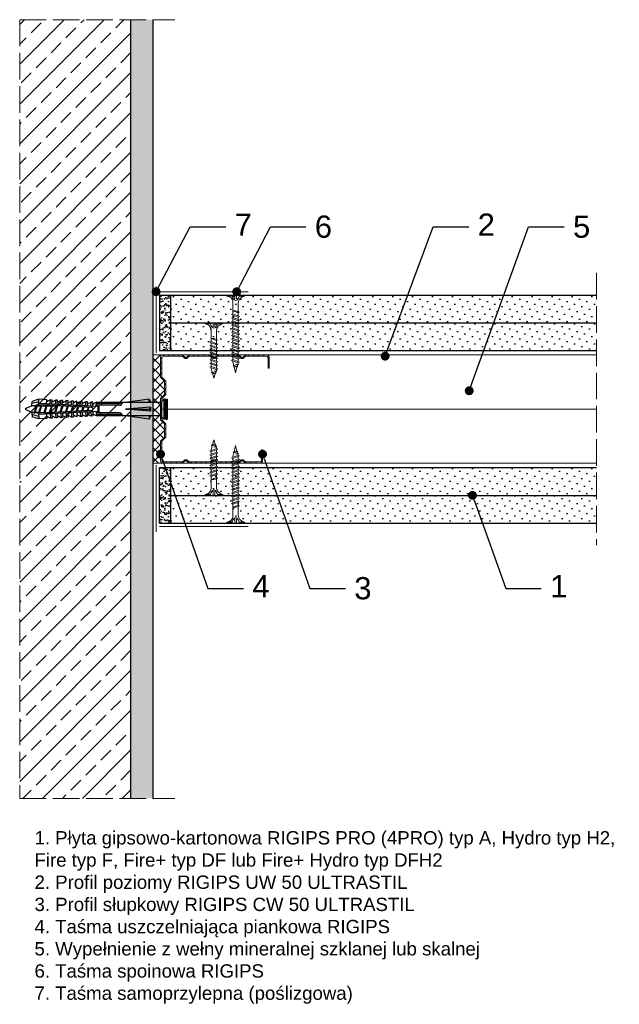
# Model space of a CAD drawing. Header units: millimetres. Extents: x 1535 to 2839, y 580 to 1600.
# Tile 1 of 6: x 1535 to 1805, y 583 to 1026. Entities that reach past the tile are written whole.
import ezdxf
from ezdxf import colors
from ezdxf.entities.mleader import LeaderData, LeaderLine
from ezdxf.math import Vec2, Vec3

# ---------------------------------------------------------------- set-up
doc = ezdxf.new("R2010")
doc.units = ezdxf.units.MM
doc.linetypes.add('ACAD_ISO02W100', pattern=[15, 12, -3])
for name, color, linetype, lineweight in [('_ISOVER WELNA', 7, 'BATTING', 9), ('_RIGIPS AKCESORIA', 7, 'Continuous', 18), ('_RIGIPS G-K', 7, 'Continuous', 25), ('_RIGIPS PROFIL', 7, 'Continuous', 18), ('KRESKOWANIE', 7, 'Continuous', 9), ('OPISY', 7, 'Continuous', 9), ('PRZERYWANA', 7, 'ACAD_ISO02W100', 9)]:
    doc.layers.add(name, color=color, linetype=linetype, lineweight=lineweight)
doc.styles.get("Standard").update_dxf_attribs({"font": 'arial.ttf'})
doc.linetypes.add('BATTING', pattern='A,0.00254,-2.54,[134,ltypeshp.shx,S=2.54,R=0,X=-2.54,Y=0],-5.08,[134,ltypeshp.shx,S=2.54,R=180,X=2.54,Y=0],-2.54', length=10.16254)
pattern_1 = [(225, (-700, -164.8917), (1.122532, -3.367596), [0, -3.175])]
pattern_2 = [(225, (-700, -213.0917), (1.122532, -3.367596), [0, -3.175])]

# ---------------------------------------------------------------- blocks, each defined once
blk = doc.blocks.new('TN 25')
at = {"layer": '_RIGIPS AKCESORIA'}
for p, q in [((0, -0.84), (0, 7.16)), ((0, 7.16), (0.46, 7.16)), ((0.46, 4.78), (0, 4.78)), ((0.46, 7.16), (0.46, 4.78)), ((3.02, 4.46), (8.47, 4.46)), ((7.12, 4.46), (7.12, 3.18)), ((8.03, 2.01), (7.12, 4.46)), ((8.47, 4.46), (8.79, 5)), ((9.61, 1.51), (8.47, 4.46)), ((8.79, 5), (9.93, 2.01)), ((9, 4.46), (10.1, 4.46)), ((10.1, 4.46), (10.41, 5)), ((11.23, 1.51), (10.1, 4.46)), ((10.41, 5), (11.56, 2.01)), ((10.62, 4.46), (11.67, 4.46)), ((11.67, 4.46), (11.99, 5)), ((12.81, 1.51), (11.67, 4.46)), ((11.99, 5), (13.14, 2.01)), ((12.2, 4.46), (13.21, 4.46)), ((13.21, 4.46), (13.52, 5)), ((14.34, 1.51), (13.21, 4.46)), ((13.52, 5), (14.67, 2.01)), ((13.73, 4.46), (14.8, 4.46)), ((14.8, 4.46), (15.12, 5)), ((15.94, 1.51), (14.8, 4.46)), ((15.12, 5), (16.26, 2.01)), ((15.33, 4.46), (16.42, 4.46)), ((16.42, 4.46), (16.73, 5)), ((17.55, 1.51), (16.42, 4.46)), ((16.73, 5), (17.88, 2.01)), ((16.94, 4.46), (17.99, 4.46)), ((17.99, 4.46), (18.31, 5)), ((19.13, 1.51), (17.99, 4.46)), ((18.31, 5), (19.45, 2.01)), ((18.52, 4.46), (19.68, 4.46)), ((19.68, 4.46), (20, 5)), ((20.82, 1.51), (19.68, 4.46)), ((20, 5), (21.14, 2.01)), ((20.21, 4.46), (20.7, 4.46)), ((20.7, 4.46), (22.28, 3.98)), ((0, 3.5), (1.77, 3.5)), ((0, 2.83), (1.77, 2.83)), ((0.46, 1.64), (0, 1.64)), ((0.46, -0.84), (0.46, 1.64)), ((1.77, 3.5), (1.77, 4.2)), ((1.77, 2.83), (1.77, 2.18)), ((7.49, 2.01), (3.55, 2.01)), ((7.12, 3.18), (7.65, 1.53)), ((7.65, 1.53), (8.03, 2.01)), ((9.41, 2.01), (8.03, 2.01)), ((9.93, 2.01), (9.61, 1.51)), ((11.04, 2.01), (9.93, 2.01)), ((11.56, 2.01), (11.23, 1.51)), ((12.61, 2.01), (11.56, 2.01)), ((13.14, 2.01), (12.81, 1.51)), ((14.15, 2.01), (13.14, 2.01)), ((14.67, 2.01), (14.34, 1.51)), ((15.74, 2.01), (14.67, 2.01)), ((16.26, 2.01), (15.94, 1.51)), ((17.36, 2.01), (16.26, 2.01)), ((17.88, 2.01), (17.55, 1.51)), ((18.93, 2.01), (17.88, 2.01)), ((19.45, 2.01), (19.13, 1.51)), ((19.45, 2.01), (20.62, 2.01)), ((21.14, 2.01), (20.82, 1.51)), ((21.14, 2.01), (21.81, 2.12)), ((21.85, 1.83), (21.67, 3.28)), ((21.67, 3.28), (22.14, 2.4)), ((22.14, 2.4), (21.85, 1.83)), ((22.7, 2.36), (22.14, 2.4)), ((22.28, 3.98), (22.56, 4.37)), ((22.7, 2.36), (22.28, 3.98)), ((22.56, 4.37), (23.03, 2.71)), ((23.03, 2.71), (22.7, 2.36)), ((22.71, 3.85), (25, 3.24)), ((25, 3.24), (23.03, 2.71)), ((0, -0.84), (0.46, -0.84))]:
    blk.add_line(p, q, dxfattribs=at)
for centre, major_axis, ratio, start_param, end_param in [((3.09, 7.67), (0.17, 3.2), 0.826134, 1.773653, 3.180586), ((-0.04, 0.9), (0, 3.93), 0.848176, -0.720942, -0.151112), ((3.37, -1.57), (0.28, 3.57), 0.832181, 0.035984, 1.430787), ((-2.73, 15.91), (0, 14.76), 0.848176, 3.399396, 3.475072), ((0.59, 4.62), (0, 2.81), 0.848176, 3.475072, 3.862535), ((1.66, 3.18), (0, 0.895), 0.848176, -1.552777, -0.720942), ((1.66, 3.18), (0, 0.895), 0.848176, 3.862535, 4.730408)]:
    blk.add_ellipse(centre, major_axis=major_axis, ratio=ratio, start_param=start_param, end_param=end_param, dxfattribs=at)
blk = doc.blocks.new('TN 35')
at = {"layer": '_RIGIPS AKCESORIA'}
for p, q in [((0, -0.84), (0, 7.16)), ((0, 7.16), (0.46, 7.16)), ((0.46, 4.78), (0, 4.78)), ((0.46, 7.16), (0.46, 4.78)), ((3.02, 4.46), (8.47, 4.46)), ((7.12, 4.46), (7.12, 3.18)), ((8.03, 2.01), (7.12, 4.46)), ((8.47, 4.46), (8.79, 5)), ((9.61, 1.51), (8.47, 4.46)), ((8.79, 5), (9.93, 2.01)), ((9, 4.46), (10.1, 4.46)), ((10.1, 4.46), (10.41, 5)), ((11.23, 1.51), (10.1, 4.46)), ((10.41, 5), (11.56, 2.01)), ((10.62, 4.46), (11.67, 4.46)), ((11.67, 4.46), (11.99, 5)), ((12.81, 1.51), (11.67, 4.46)), ((11.99, 5), (13.14, 2.01)), ((12.2, 4.46), (13.21, 4.46)), ((13.21, 4.46), (13.52, 5)), ((14.34, 1.51), (13.21, 4.46)), ((13.52, 5), (14.67, 2.01)), ((13.73, 4.46), (14.8, 4.46)), ((14.8, 4.46), (15.12, 5)), ((15.94, 1.51), (14.8, 4.46)), ((15.12, 5), (16.26, 2.01)), ((15.33, 4.46), (16.42, 4.46)), ((16.42, 4.46), (16.73, 5)), ((17.55, 1.51), (16.42, 4.46)), ((16.73, 5), (17.88, 2.01)), ((16.94, 4.46), (17.99, 4.46)), ((17.99, 4.46), (18.31, 5)), ((19.13, 1.51), (17.99, 4.46)), ((18.31, 5), (19.45, 2.01)), ((18.52, 4.46), (19.57, 4.46)), ((19.57, 4.46), (19.88, 5)), ((20.7, 1.51), (19.57, 4.46)), ((19.88, 5), (21.03, 2.01)), ((20.09, 4.46), (21.14, 4.46)), ((21.14, 4.46), (21.46, 5)), ((22.28, 1.51), (21.14, 4.46)), ((21.46, 5), (22.6, 2.01)), ((21.67, 4.46), (22.72, 4.46)), ((22.72, 4.46), (23.03, 5)), ((23.85, 1.51), (22.72, 4.46)), ((23.03, 5), (24.18, 2.01)), ((23.24, 4.46), (24.29, 4.46)), ((24.29, 4.46), (24.61, 5)), ((25.43, 1.51), (24.29, 4.46)), ((24.61, 5), (25.75, 2.01)), ((24.81, 4.46), (25.87, 4.46)), ((25.87, 4.46), (26.18, 5)), ((27, 1.51), (25.87, 4.46)), ((26.18, 5), (27.33, 2.01)), ((26.39, 4.46), (27.44, 4.46)), ((27.44, 4.46), (27.76, 5)), ((28.58, 1.51), (27.44, 4.46)), ((27.76, 5), (28.9, 2.01)), ((27.96, 4.46), (29.13, 4.46)), ((29.13, 4.46), (29.45, 5)), ((30.27, 1.51), (29.13, 4.46)), ((29.45, 5), (30.59, 2.01)), ((29.65, 4.46), (30.15, 4.46)), ((30.15, 4.46), (31.73, 3.98)), ((0, 3.5), (1.77, 3.5)), ((0, 2.83), (1.77, 2.83)), ((0.46, 1.64), (0, 1.64)), ((0.46, -0.84), (0.46, 1.64)), ((1.77, 3.5), (1.77, 4.2)), ((1.77, 2.83), (1.77, 2.18)), ((7.49, 2.01), (3.55, 2.01)), ((7.12, 3.18), (7.65, 1.53)), ((7.65, 1.53), (8.03, 2.01)), ((9.41, 2.01), (8.03, 2.01)), ((9.93, 2.01), (9.61, 1.51)), ((11.04, 2.01), (9.93, 2.01)), ((11.56, 2.01), (11.23, 1.51)), ((12.61, 2.01), (11.56, 2.01)), ((13.14, 2.01), (12.81, 1.51)), ((14.15, 2.01), (13.14, 2.01)), ((14.67, 2.01), (14.34, 1.51)), ((15.74, 2.01), (14.67, 2.01)), ((16.26, 2.01), (15.94, 1.51)), ((17.36, 2.01), (16.26, 2.01)), ((17.88, 2.01), (17.55, 1.51)), ((18.93, 2.01), (17.84, 2.01)), ((19.45, 2.01), (19.13, 1.51)), ((20.51, 2.01), (19.41, 2.01)), ((21.03, 2.01), (20.7, 1.51)), ((22.08, 2.01), (20.99, 2.01)), ((22.6, 2.01), (22.28, 1.51)), ((23.66, 2.01), (22.56, 2.01)), ((24.18, 2.01), (23.85, 1.51)), ((25.23, 2.01), (24.14, 2.01)), ((25.75, 2.01), (25.43, 1.51)), ((26.81, 2.01), (25.71, 2.01)), ((27.33, 2.01), (27, 1.51)), ((28.38, 2.01), (27.33, 2.01)), ((28.9, 2.01), (28.58, 1.51)), ((28.9, 2.01), (30.07, 2.01)), ((30.59, 2.01), (30.27, 1.51)), ((30.59, 2.01), (31.26, 2.12)), ((31.3, 1.83), (31.12, 3.28)), ((31.12, 3.28), (31.59, 2.4)), ((31.59, 2.4), (31.3, 1.83)), ((32.15, 2.36), (31.59, 2.4)), ((31.73, 3.98), (32.01, 4.37)), ((32.15, 2.36), (31.73, 3.98)), ((32.01, 4.37), (32.48, 2.71)), ((32.48, 2.71), (32.15, 2.36)), ((32.16, 3.85), (35, 3.24)), ((35, 3.24), (32.48, 2.71)), ((0, -0.84), (0.46, -0.84))]:
    blk.add_line(p, q, dxfattribs=at)
for centre, major_axis, ratio, start_param, end_param in [((3.09, 7.67), (0.17, 3.2), 0.826134, 1.773653, 3.180586), ((-0.04, 0.9), (0, 3.93), 0.848176, -0.720942, -0.151112), ((3.37, -1.57), (0.28, 3.57), 0.832181, 0.035984, 1.430787), ((-2.73, 15.91), (0, 14.76), 0.848176, 3.399396, 3.475072), ((0.59, 4.62), (0, 2.81), 0.848176, 3.475072, 3.862535), ((1.66, 3.18), (0, 0.895), 0.848176, -1.552777, -0.720942), ((1.66, 3.18), (0, 0.895), 0.848176, 3.862535, 4.730408)]:
    blk.add_ellipse(centre, major_axis=major_axis, ratio=ratio, start_param=start_param, end_param=end_param, dxfattribs=at)
blk = doc.blocks.new('CW 50 ULTRASTIL')
h = blk.add_hatch()
h.set_pattern_fill('ANSI31', color=256, scale=0.5, style=0)
h.paths.add_polyline_path([(28.56, 40.65, -0.198912), (28.71, 41), (30.21, 42.51, 0.198912), (30.36, 42.86), (30.36, 48.45, 0.198912), (30.21, 48.8), (28.71, 50.31, -0.198912), (28.56, 50.66), (28.56, 59.85, -0.198912), (28.71, 60.2), (30.21, 61.71, 0.198912), (30.36, 62.06), (30.36, 67.65, 0.198912), (30.21, 68), (28.71, 69.51, -0.198912), (28.56, 69.86), (28.56, 78.31, -0.414214), (29.36, 79.11), (37.68, 79.11, -0.198912), (38.04, 78.96), (38.74, 78.25, 0.198912), (39.1, 78.11), (39.68, 78.11, 0.198912), (40.04, 78.25), (40.74, 78.96, -0.198912), (41.1, 79.11), (50.38, 79.11, -0.198912), (50.74, 78.96), (51.44, 78.25, 0.198912), (51.8, 78.11), (52.38, 78.11, 0.198912), (52.74, 78.25), (53.44, 78.96, -0.198912), (53.8, 79.11), (63.08, 79.11, -0.198912), (63.44, 78.96), (64.14, 78.25, 0.198912), (64.5, 78.11), (65.08, 78.11, 0.198912), (65.44, 78.25), (66.14, 78.96, -0.198912), (66.5, 79.11), (75.66, 79.11, -0.414214), (76.46, 78.31), (76.46, 73.66), (77.01, 73.66), (77.01, 78.86, 0.414214), (76.21, 79.66), (66.5, 79.66, 0.198912), (66.14, 79.51), (65.44, 78.8, -0.198912), (65.08, 78.66), (64.5, 78.66, -0.198912), (64.14, 78.8), (63.44, 79.51, 0.198912), (63.08, 79.66), (53.8, 79.66, 0.198912), (53.44, 79.51), (52.74, 78.8, -0.198912), (52.38, 78.66), (51.8, 78.66, -0.198912), (51.44, 78.8), (50.74, 79.51, 0.198912), (50.38, 79.66), (41.1, 79.66, 0.198912), (40.74, 79.51), (40.04, 78.8, -0.198912), (39.68, 78.66), (39.1, 78.66, -0.198912), (38.74, 78.8), (38.04, 79.51, 0.198912), (37.68, 79.66), (28.81, 79.66, 0.414214), (28.01, 78.86), (28.01, 69.86, 0.198912), (28.16, 69.51), (29.66, 68, -0.198912), (29.81, 67.65), (29.81, 62.06, -0.198912), (29.66, 61.71), (28.16, 60.2, 0.198912), (28.01, 59.85), (28.01, 50.66, 0.198912), (28.16, 50.31), (29.66, 48.8, -0.198912), (29.81, 48.45), (29.81, 42.86, -0.198912), (29.66, 42.51), (28.16, 41, 0.198912), (28.01, 40.65), (28.01, 31.66, 0.414214), (28.81, 30.86), (37.68, 30.86, 0.198912), (38.04, 31), (38.74, 31.71, -0.198912), (39.1, 31.86), (39.68, 31.86, -0.198912), (40.04, 31.71), (40.74, 31, 0.198912), (41.1, 30.86), (50.38, 30.86, 0.198912), (50.74, 31), (51.44, 31.71, -0.198912), (51.8, 31.86), (52.38, 31.86, -0.198912), (52.74, 31.71), (53.44, 31, 0.198912), (53.8, 30.86), (63.08, 30.86, 0.198912), (63.44, 31), (64.14, 31.71, -0.198912), (64.5, 31.86), (65.08, 31.86, -0.198912), (65.44, 31.71), (66.14, 31, 0.198912), (66.5, 30.86), (73.21, 30.86, 0.414214), (74.01, 31.66), (74.01, 36.86), (73.46, 36.86), (73.46, 32.21, -0.414214), (72.66, 31.41), (66.5, 31.41, -0.198912), (66.14, 31.55), (65.44, 32.26, 0.198912), (65.08, 32.41), (64.5, 32.41, 0.198912), (64.14, 32.26), (63.44, 31.55, -0.198912), (63.08, 31.41), (53.8, 31.41, -0.198912), (53.44, 31.55), (52.74, 32.26, 0.198912), (52.38, 32.41), (51.8, 32.41, 0.198912), (51.44, 32.26), (50.74, 31.55, -0.198912), (50.38, 31.41), (41.1, 31.41, -0.198912), (40.74, 31.55), (40.04, 32.26, 0.198912), (39.68, 32.41), (39.1, 32.41, 0.198912), (38.74, 32.26), (38.04, 31.55, -0.198912), (37.68, 31.41), (29.36, 31.41, -0.414214), (28.56, 32.21)])
at = {"layer": '_RIGIPS PROFIL'}
for p, q in [((28.01, 78.86), (28.01, 69.86)), ((28.56, 78.31), (28.56, 69.86)), ((37.68, 79.66), (28.81, 79.66)), ((37.68, 79.11), (29.36, 79.11)), ((38.04, 79.51), (38.74, 78.8)), ((38.04, 78.96), (38.74, 78.25)), ((39.68, 78.66), (39.1, 78.66)), ((39.68, 78.11), (39.1, 78.11)), ((40.74, 79.51), (40.04, 78.8)), ((40.74, 78.96), (40.04, 78.25)), ((50.38, 79.66), (41.1, 79.66)), ((50.38, 79.11), (41.1, 79.11)), ((50.74, 79.51), (51.44, 78.8)), ((50.74, 78.96), (51.44, 78.25)), ((52.38, 78.66), (51.8, 78.66)), ((52.38, 78.11), (51.8, 78.11)), ((53.44, 79.51), (52.74, 78.8)), ((53.44, 78.96), (52.74, 78.25)), ((53.8, 79.66), (63.08, 79.66)), ((53.8, 79.11), (63.08, 79.11)), ((63.44, 79.51), (64.14, 78.8)), ((63.44, 78.96), (64.14, 78.25)), ((65.08, 78.66), (64.5, 78.66)), ((65.08, 78.11), (64.5, 78.11)), ((66.14, 79.51), (65.44, 78.8)), ((66.14, 78.96), (65.44, 78.25)), ((76.21, 79.66), (66.5, 79.66)), ((75.66, 79.11), (66.5, 79.11)), ((76.46, 73.66), (76.46, 78.31)), ((77.01, 73.66), (77.01, 78.86)), ((76.46, 73.66), (77.01, 73.66)), ((29.66, 68), (28.16, 69.51)), ((30.21, 68), (28.71, 69.51)), ((29.81, 67.65), (29.81, 62.06)), ((30.36, 67.65), (30.36, 62.06)), ((28.01, 59.85), (28.01, 50.66)), ((29.66, 61.71), (28.16, 60.2)), ((28.56, 59.85), (28.56, 50.66)), ((30.21, 61.71), (28.71, 60.2)), ((29.66, 48.8), (28.16, 50.31)), ((30.21, 48.8), (28.71, 50.31)), ((29.81, 42.86), (29.81, 48.45)), ((30.36, 42.86), (30.36, 48.45)), ((28.01, 31.66), (28.01, 40.65)), ((29.66, 42.51), (28.16, 41)), ((28.56, 32.21), (28.56, 40.65)), ((30.21, 42.51), (28.71, 41)), ((73.46, 36.86), (73.46, 32.21)), ((73.46, 36.86), (74.01, 36.86)), ((74.01, 36.86), (74.01, 31.66)), ((37.68, 31.41), (29.36, 31.41)), ((38.04, 31.55), (38.74, 32.26)), ((38.04, 31), (38.74, 31.71)), ((39.68, 32.41), (39.1, 32.41)), ((39.68, 31.86), (39.1, 31.86)), ((40.74, 31.55), (40.04, 32.26)), ((40.74, 31), (40.04, 31.71)), ((50.38, 31.41), (41.1, 31.41)), ((50.74, 31.55), (51.44, 32.26)), ((50.74, 31), (51.44, 31.71)), ((52.38, 32.41), (51.8, 32.41)), ((52.38, 31.86), (51.8, 31.86)), ((53.44, 31.55), (52.74, 32.26)), ((53.44, 31), (52.74, 31.71)), ((53.8, 31.41), (63.08, 31.41)), ((63.44, 31.55), (64.14, 32.26)), ((63.44, 31), (64.14, 31.71)), ((65.08, 32.41), (64.5, 32.41)), ((65.08, 31.86), (64.5, 31.86)), ((66.14, 31.55), (65.44, 32.26)), ((66.14, 31), (65.44, 31.71)), ((72.66, 31.41), (66.5, 31.41)), ((37.68, 30.86), (28.81, 30.86)), ((50.38, 30.86), (41.1, 30.86)), ((53.8, 30.86), (63.08, 30.86)), ((73.21, 30.86), (66.5, 30.86))]:
    blk.add_line(p, q, dxfattribs=at)
for centre, radius, start, end in [((28.81, 78.86), 0.8, 90, 180), ((29.36, 78.31), 0.8, 90, 180), ((37.68, 79.16), 0.5, 45, 90), ((37.68, 78.61), 0.5, 45, 90), ((39.1, 79.16), 0.5, 225, 270), ((39.1, 78.61), 0.5, 225, 270), ((39.68, 79.16), 0.5, 270, 315), ((39.68, 78.61), 0.5, 270, 315), ((41.1, 79.16), 0.5, 90, 135), ((41.1, 78.61), 0.5, 90, 135), ((50.38, 79.16), 0.5, 45, 90), ((50.38, 78.61), 0.5, 45, 90), ((51.8, 79.16), 0.5, 225, 270), ((51.8, 78.61), 0.5, 225, 270), ((52.38, 79.16), 0.5, 270, 315), ((52.38, 78.61), 0.5, 270, 315), ((53.8, 79.16), 0.5, 90, 135), ((53.8, 78.61), 0.5, 90, 135), ((63.08, 79.16), 0.5, 45, 90), ((63.08, 78.61), 0.5, 45, 90), ((64.5, 79.16), 0.5, 225, 270), ((64.5, 78.61), 0.5, 225, 270), ((65.08, 79.16), 0.5, 270, 315), ((65.08, 78.61), 0.5, 270, 315), ((66.5, 79.16), 0.5, 90, 135), ((66.5, 78.61), 0.5, 90, 135), ((75.66, 78.31), 0.8, 0, 90), ((76.21, 78.86), 0.8, 0, 90), ((28.51, 69.86), 0.5, 180, 225), ((29.06, 69.86), 0.5, 180, 225), ((29.31, 67.65), 0.5, 0, 45), ((29.86, 67.65), 0.5, 0, 45), ((28.51, 59.85), 0.5, 135, 180), ((29.06, 59.85), 0.5, 135, 180), ((29.31, 62.06), 0.5, 315, 0), ((29.86, 62.06), 0.5, 315, 0), ((28.51, 50.66), 0.5, 180, 225), ((29.06, 50.66), 0.5, 180, 225), ((29.31, 48.45), 0.5, 0, 45), ((29.86, 48.45), 0.5, 0, 45), ((28.51, 40.65), 0.5, 135, 180), ((29.06, 40.65), 0.5, 135, 180), ((29.31, 42.86), 0.5, 315, 0), ((29.86, 42.86), 0.5, 315, 0), ((28.81, 31.66), 0.8, 180, 270), ((29.36, 32.21), 0.8, 180, 270), ((37.68, 31.91), 0.5, 270, 315), ((39.1, 31.91), 0.5, 90, 135), ((39.1, 31.36), 0.5, 90, 135), ((39.68, 31.91), 0.5, 45, 90), ((39.68, 31.36), 0.5, 45, 90), ((41.1, 31.91), 0.5, 225, 270), ((50.38, 31.91), 0.5, 270, 315), ((51.8, 31.91), 0.5, 90, 135), ((51.8, 31.36), 0.5, 90, 135), ((52.38, 31.91), 0.5, 45, 90), ((52.38, 31.36), 0.5, 45, 90), ((53.8, 31.91), 0.5, 225, 270), ((63.08, 31.91), 0.5, 270, 315), ((64.5, 31.91), 0.5, 90, 135), ((64.5, 31.36), 0.5, 90, 135), ((65.08, 31.91), 0.5, 45, 90), ((65.08, 31.36), 0.5, 45, 90), ((66.5, 31.91), 0.5, 225, 270), ((72.66, 32.21), 0.8, 270, 0), ((73.21, 31.66), 0.8, 270, 0), ((37.68, 31.36), 0.5, 270, 315), ((41.1, 31.36), 0.5, 225, 270), ((50.38, 31.36), 0.5, 270, 315), ((53.8, 31.36), 0.5, 225, 270), ((63.08, 31.36), 0.5, 270, 315), ((66.5, 31.36), 0.5, 225, 270)]:
    blk.add_arc(centre, radius, start, end, dxfattribs=at)
blk = doc.blocks.new('kolek rozprezny komplet 60')
for p, q in [((390.66, 217.01), (390.76, 218.91)), ((393.75, 218.75), (390.71, 217.96)), ((393.81, 219.85), (390.76, 218.91)), ((393.68, 217.35), (393.81, 219.85)), ((420.47, 216.55), (393.71, 217.95)), ((397.41, 219.66), (393.81, 219.85)), ((397.31, 217.76), (397.41, 219.66)), ((397.67, 217.14), (397.71, 217.74)), ((399, 219.58), (397.82, 218.98)), ((398.47, 217.1), (398.5, 217.7)), ((398.9, 217.68), (399, 219.58)), ((399.8, 219.54), (399, 219.58)), ((399.7, 217.64), (399.8, 219.54)), ((400.07, 217.02), (400.1, 217.62)), ((401.4, 219.45), (400.22, 218.85)), ((400.87, 216.98), (400.9, 217.58)), ((401.3, 217.56), (401.4, 219.45)), ((402.2, 219.41), (401.4, 219.45)), ((402.1, 217.51), (402.2, 219.41)), ((402.47, 216.89), (402.5, 217.49)), ((403.8, 219.33), (402.61, 218.72)), ((403.7, 217.43), (403.8, 219.33)), ((404.6, 219.29), (403.8, 219.33)), ((404.5, 217.39), (404.6, 219.29)), ((406.19, 219.2), (405.01, 218.6)), ((406.09, 217.3), (406.19, 219.2)), ((406.99, 219.16), (406.19, 219.2)), ((406.89, 217.26), (406.99, 219.16)), ((408.59, 219.08), (407.41, 218.47)), ((408.49, 217.18), (408.59, 219.08)), ((409.39, 219.03), (408.59, 219.08)), ((409.29, 217.14), (409.39, 219.03)), ((410.99, 218.95), (409.8, 218.35)), ((410.89, 217.05), (410.99, 218.95)), ((412.59, 218.87), (411.4, 218.26)), ((412.49, 216.97), (412.59, 218.87)), ((413.38, 218.82), (412.59, 218.87)), ((413.28, 216.93), (413.38, 218.82)), ((414.98, 218.74), (413.8, 218.14)), ((414.88, 216.84), (414.98, 218.74)), ((415.78, 218.7), (414.98, 218.74)), ((415.68, 216.8), (415.78, 218.7)), ((417.38, 218.62), (416.2, 218.01)), ((417.28, 216.72), (417.38, 218.62)), ((418.18, 218.57), (417.38, 218.62)), ((418.08, 216.68), (418.18, 218.57)), ((419.78, 218.49), (418.59, 217.89)), ((419.68, 216.59), (419.78, 218.49)), ((431.37, 217.95), (419.75, 217.95)), ((448.67, 218.45), (419.77, 218.45)), ((443.47, 219.95), (432.8, 218.45)), ((443.47, 218.45), (443.47, 219.95)), ((443.47, 219.95), (444.34, 218.45)), ((450.17, 219.95), (448.67, 218.45)), ((448.67, 218.45), (448.67, 212.45)), ((450.17, 219.95), (450.17, 210.95)), ((450.67, 219.95), (450.17, 219.95)), ((450.67, 219.95), (450.67, 210.95)), ((450.67, 219.35), (451.17, 219.95)), ((451.17, 219.95), (451.67, 219.95)), ((451.17, 219.95), (451.17, 210.95)), ((451.67, 219.95), (451.67, 210.95)), ((393.15, 216.88), (390.66, 217.01)), ((393.15, 214.02), (390.66, 213.89)), ((390.66, 213.89), (390.76, 211.99)), ((391.67, 216.95), (392.67, 216.95)), ((392.67, 216.95), (391.67, 213.95)), ((391.67, 213.95), (391.71, 213.45)), ((391.71, 213.45), (392.07, 213.95)), ((392.67, 216.95), (392.07, 213.95)), ((393.07, 216.95), (392.07, 213.95)), ((392.07, 213.95), (393.67, 213.95)), ((392.67, 216.95), (393.04, 217.45)), ((393.07, 216.95), (393.04, 217.45)), ((393.07, 216.95), (394.67, 216.95)), ((394.67, 216.95), (393.67, 213.95)), ((393.67, 213.95), (393.7, 213.55)), ((417.38, 216.11), (393.68, 217.35)), ((417.38, 214.79), (393.68, 213.55)), ((393.68, 213.55), (393.81, 211.05)), ((420.47, 214.35), (393.71, 212.95)), ((393.78, 213.55), (394.07, 213.95)), ((394.67, 216.95), (394.07, 213.95)), ((395.07, 216.95), (394.07, 213.95)), ((394.07, 213.95), (396.07, 213.95)), ((394.67, 216.95), (394.92, 217.29)), ((395.07, 216.95), (395.05, 217.28)), ((395.07, 216.95), (397.07, 216.95)), ((397.07, 216.95), (396.07, 213.95)), ((396.07, 213.95), (396.09, 213.67)), ((396.28, 213.68), (396.47, 213.95)), ((397.07, 216.95), (396.47, 213.95)), ((397.47, 216.95), (396.47, 213.95)), ((396.47, 213.95), (398.47, 213.95)), ((397.07, 216.95), (397.23, 217.17)), ((397.31, 213.14), (397.41, 211.24)), ((397.47, 216.95), (397.46, 217.16)), ((397.47, 216.95), (399.47, 216.95)), ((397.67, 213.76), (397.71, 213.16)), ((399.47, 216.95), (398.47, 213.95)), ((398.47, 213.95), (398.48, 213.8)), ((398.47, 213.8), (398.5, 213.2)), ((398.77, 213.81), (398.87, 213.95)), ((399.47, 216.95), (398.87, 213.95)), ((399.87, 216.95), (398.87, 213.95)), ((398.87, 213.95), (400.87, 213.95)), ((398.9, 213.22), (399, 211.32)), ((399.47, 216.95), (399.55, 217.05)), ((399.7, 213.26), (399.8, 211.36)), ((399.87, 216.95), (399.87, 217.03)), ((399.87, 216.95), (401.38, 216.95)), ((400.07, 213.88), (400.1, 213.28)), ((401.87, 216.92), (400.87, 213.95)), ((400.87, 213.95), (400.88, 213.92)), ((400.87, 213.92), (400.9, 213.32)), ((401.87, 216.92), (401.27, 213.95)), ((402.26, 216.9), (401.27, 213.95)), ((401.27, 213.95), (401.38, 213.95)), ((401.27, 213.94), (401.27, 213.95)), ((401.3, 213.35), (401.4, 211.45)), ((402.1, 213.39), (402.2, 211.49)), ((402.47, 214.01), (402.5, 213.41)), ((403.27, 216.85), (403.3, 217.45)), ((403.27, 214.05), (403.3, 213.45)), ((404.22, 216.8), (403.31, 214.05)), ((404.24, 216.8), (403.7, 214.07)), ((403.7, 213.47), (403.8, 211.57)), ((404.62, 216.78), (403.72, 214.07)), ((404.5, 213.51), (404.6, 211.62)), ((404.86, 216.77), (404.9, 217.37)), ((404.86, 214.13), (404.9, 213.53)), ((405.66, 216.73), (405.69, 217.32)), ((405.66, 214.17), (405.69, 213.58)), ((406.58, 216.68), (405.75, 214.18)), ((406.09, 213.6), (406.19, 211.7)), ((406.62, 216.68), (406.12, 214.2)), ((406.98, 216.66), (406.16, 214.2)), ((406.89, 213.64), (406.99, 211.74)), ((407.26, 216.64), (407.29, 217.24)), ((407.26, 214.26), (407.29, 213.66)), ((408.06, 216.6), (408.09, 217.2)), ((408.06, 214.3), (408.09, 213.7)), ((408.94, 216.55), (408.19, 214.31)), ((408.49, 213.72), (408.59, 211.82)), ((408.99, 216.55), (408.55, 214.33)), ((409.34, 216.53), (408.6, 214.33)), ((409.29, 213.76), (409.39, 211.87)), ((409.66, 216.52), (409.69, 217.12)), ((409.66, 214.38), (409.69, 213.79)), ((410.46, 216.47), (410.49, 217.07)), ((410.46, 214.43), (410.49, 213.83)), ((411.3, 216.43), (410.64, 214.44)), ((410.89, 213.85), (410.99, 211.95)), ((411.37, 216.43), (410.98, 214.45)), ((411.69, 216.41), (411.04, 214.46)), ((412.05, 216.39), (412.09, 216.99)), ((412.05, 214.51), (412.09, 213.91)), ((412.49, 213.93), (412.59, 212.03)), ((412.85, 216.35), (412.89, 216.95)), ((412.85, 214.55), (412.89, 213.95)), ((413.66, 216.31), (413.08, 214.56)), ((413.28, 213.97), (413.38, 212.08)), ((413.75, 216.3), (413.4, 214.58)), ((414.05, 216.29), (413.49, 214.58)), ((414.45, 216.27), (414.48, 216.86)), ((414.45, 214.64), (414.48, 214.04)), ((414.88, 214.06), (414.98, 212.16)), ((415.25, 216.22), (415.28, 216.82)), ((415.25, 214.68), (415.28, 214.08)), ((416.02, 216.18), (415.52, 214.69)), ((415.68, 214.1), (415.78, 212.2)), ((416.12, 216.18), (415.83, 214.71)), ((416.41, 216.16), (415.93, 214.71)), ((417.28, 214.18), (417.38, 212.29)), ((418.22, 215.58), (418.01, 214.95)), ((418.08, 214.22), (418.18, 212.33)), ((419.68, 214.31), (419.78, 212.41)), ((430.17, 217.15), (419.71, 217.15)), ((430.17, 213.75), (419.71, 213.75)), ((420.47, 217.15), (420.47, 213.75)), ((420.67, 217.15), (420.67, 213.75)), ((420.87, 217.15), (420.87, 213.75)), ((444.34, 216.37), (432.8, 215.45)), ((432.8, 215.45), (443.47, 215.45)), ((444.34, 214.53), (432.8, 215.45)), ((444.34, 216.37), (443.47, 215.45)), ((444.34, 214.53), (443.47, 215.45)), ((444.34, 214.53), (444.34, 216.37)), ((448.67, 216.95), (448.67, 213.95)), ((393.75, 212.15), (390.71, 212.94)), ((393.81, 211.05), (390.76, 211.99)), ((397.41, 211.24), (393.81, 211.05)), ((399, 211.32), (397.82, 211.93)), ((399.8, 211.36), (399, 211.32)), ((401.4, 211.45), (400.22, 212.05)), ((402.2, 211.49), (401.4, 211.45)), ((403.8, 211.57), (402.61, 212.18)), ((404.6, 211.62), (403.8, 211.57)), ((406.19, 211.7), (405.01, 212.3)), ((406.99, 211.74), (406.19, 211.7)), ((408.59, 211.82), (407.41, 212.43)), ((409.39, 211.87), (408.59, 211.82)), ((410.99, 211.95), (409.8, 212.55)), ((412.59, 212.03), (411.4, 212.64)), ((413.38, 212.08), (412.59, 212.03)), ((414.98, 212.16), (413.8, 212.76)), ((415.78, 212.2), (414.98, 212.16)), ((417.38, 212.29), (416.2, 212.89)), ((418.18, 212.33), (417.38, 212.29)), ((419.78, 212.41), (418.59, 213.01)), ((431.37, 212.95), (419.75, 212.95)), ((448.67, 212.45), (419.77, 212.45)), ((443.47, 210.95), (432.8, 212.45)), ((443.47, 212.45), (443.47, 210.95)), ((443.47, 210.95), (444.34, 212.45)), ((450.17, 210.95), (448.67, 212.45)), ((450.67, 210.95), (450.17, 210.95)), ((450.67, 211.55), (451.17, 210.95)), ((451.17, 210.95), (451.67, 210.95))]:
    blk.add_line(p, q)
for centre, radius, start, end in [((397.68, 219.24), 0.3, 177, 297), ((400.08, 219.12), 0.3, 177, 297), ((402.48, 218.99), 0.3, 177, 297), ((404.87, 218.87), 0.3, 177, 297), ((407.27, 218.74), 0.3, 177, 297), ((409.67, 218.61), 0.3, 177, 297), ((411.27, 218.53), 0.3, 177, 297), ((413.66, 218.41), 0.3, 177, 297), ((416.06, 218.28), 0.3, 177, 297), ((418.46, 218.15), 0.3, 177, 297), ((422.67, 216.95), 1, 90, 168.463), ((430.17, 218.45), 1.3, 270, 0), ((393.41, 206.24), 10.85, 99.2038, 121.9083), ((393.41, 224.66), 10.85, 238.0917, 260.7962), ((393.65, 216.85), 0.5, 87, 177), ((393.65, 214.05), 0.5, 183, 273), ((417.55, 215.45), 0.682, 255.8604, 104.1386), ((418.46, 212.75), 0.3, 63, 183), ((422.67, 213.95), 1, 191.537, 270), ((430.17, 212.45), 1.3, 0, 90), ((397.68, 211.66), 0.3, 63, 183), ((400.08, 211.78), 0.3, 63, 183), ((402.48, 211.91), 0.3, 63, 183), ((404.87, 212.03), 0.3, 63, 183), ((407.27, 212.16), 0.3, 63, 183), ((409.67, 212.29), 0.3, 63, 183), ((411.27, 212.37), 0.3, 63, 183), ((413.66, 212.5), 0.3, 63, 183), ((416.06, 212.62), 0.3, 63, 183)]:
    blk.add_arc(centre, radius, start, end)
blk = doc.blocks.new('_Dot')
at = {"color": 0, "linetype": 'ByBlock', "lineweight": -2}
blk.add_line((-0.5, 0), (-1, 0), dxfattribs=at)
at = {"color": 0, "linetype": 'ByBlock', "const_width": 0.5}
blk.add_lwpolyline([(-0.25, 0, 1), (0.25, 0, 1)], format="xyb", close=True, dxfattribs=at)

msp = doc.modelspace()

# ---------------------------------------------------------------- hatches: boundary and pattern name
at = {"layer": '_RIGIPS AKCESORIA'}
h = msp.add_hatch(dxfattribs=at)
h.set_pattern_fill('ANSI37', color=256, style=0)
h.set_pattern_definition([(45, (0, -188.9917), (-2.245064, 2.245064), []), (135, (0, -188.9917), (-2.245064, -2.245064), [])])
h.paths.add_polyline_path([(1598.7, 855.49, -0.198912), (1598.85, 855.84), (1600.36, 857.35, 0.198912), (1600.5, 857.7), (1600.5, 863.29, 0.198912), (1600.36, 863.64), (1598.85, 865.15, -0.198912), (1598.7, 865.5), (1598.7, 874.49, -0.414214), (1599.5, 875.29), (1595.2, 875.29), (1595.2, 826.49), (1599.5, 826.49, -0.414214), (1598.7, 827.29), (1598.7, 836.29, -0.198912), (1598.85, 836.64), (1600.36, 838.15, 0.198912), (1600.5, 838.5), (1600.5, 844.09, 0.198912), (1600.36, 844.44), (1598.85, 845.95, -0.198912), (1598.7, 846.3)])
at = {"layer": '_RIGIPS G-K'}
h = msp.add_hatch(dxfattribs=at)
h.set_pattern_fill('AR-SAND', color=256, scale=0.05, style=0)
h.set_pattern_definition([(37.5, (-416.3334, -213.0917), (-0.0800016, 2.4470662), [0, -1.9304, 0, -2.159, 0, -2.06375]), (7.5, (-416.3334, -213.0917), (2.2476164, 3.5841255), [0, -1.0414, 0, -1.7399, 0, -0.66675]), (327.5, (-417.8955, -213.0917), (3.9549619, 0.007186), [0, -0.635, 0, -2.286, 0, -2.9845]), (317.5, (-417.8955, -213.0917), (3.8177823, 1.1146466), [0, -0.3175, 0, -1.4986, 0, -1.7145])])
h.paths.add_polyline_path([(1603.2, 902.29), (1598.2, 902.29), (1598.2, 877.29), (1603.2, 877.29)])
h = msp.add_hatch(dxfattribs=at)
h.set_pattern_fill('DOTS', color=256, scale=2, angle=225, style=0)
h.set_pattern_definition(pattern_2)
h.paths.add_polyline_path([(1795.2, 902.29), (1603.2, 902.29), (1603.2, 889.79), (1795.2, 889.79)])
h = msp.add_hatch(dxfattribs=at)
h.set_pattern_fill('DOTS', color=256, scale=2, angle=225, style=0)
h.set_pattern_definition(pattern_2)
h.paths.add_polyline_path([(1795.2, 889.79), (1603.2, 889.79), (1603.2, 877.29), (1795.2, 877.29)])
h = msp.add_hatch(dxfattribs=at)
h.set_pattern_fill('AR-SAND', color=256, scale=0.05, style=0)
h.set_pattern_definition([(322.5, (-416.3334, 1914.8759), (-0.0800016, -2.4470662), [0, -1.9304, 0, -2.159, 0, -2.06375]), (352.5, (-416.3334, 1914.876), (2.2476164, -3.5841255), [0, -1.0414, 0, -1.7399, 0, -0.66675]), (32.5, (-417.8955, 1914.876), (3.9549619, -0.007186), [0, -0.635, 0, -2.286, 0, -2.9845]), (42.5, (-417.8955, 1914.876), (3.8177823, -1.1146466), [0, -0.3175, 0, -1.4986, 0, -1.7145])])
h.paths.add_polyline_path([(1603.2, 799.49), (1598.2, 799.49), (1598.2, 824.49), (1603.2, 824.49)])
h = msp.add_hatch(dxfattribs=at)
h.set_pattern_fill('DOTS', color=256, scale=2, angle=225, style=0)
h.set_pattern_definition(pattern_1)
h.paths.add_polyline_path([(1795.2, 824.49), (1603.2, 824.49), (1603.2, 811.99), (1795.2, 811.99)])
h = msp.add_hatch(dxfattribs=at)
h.set_pattern_fill('DOTS', color=256, scale=2, angle=225, style=0)
h.set_pattern_definition(pattern_1)
h.paths.add_polyline_path([(1795.2, 811.99), (1603.2, 811.99), (1603.2, 799.49), (1795.2, 799.49)])
at = {"layer": 'KRESKOWANIE'}
h = msp.add_hatch(dxfattribs=at)
h.set_pattern_fill('ANSI33', color=256, scale=2, angle=180, style=0)
h.set_pattern_definition([(225, (-350, -573.559), (8.980256, -8.980256), []), (225, (-358.98, -573.559), (8.980256, -8.980256), [6.35, -3.175])])
h.paths.add_polyline_path([(1585.2, 1026.39), (1535.2, 1026.39), (1535.2, 675.39), (1585.2, 675.39)])
h = msp.add_hatch(dxfattribs=at)
h.set_pattern_fill('AR-SAND', color=256, scale=0.1, style=0)
h.set_pattern_definition([(37.5, (-700, -188.9917), (-0.160003, 4.8941324), [0, -3.8608, 0, -4.318, 0, -4.1275]), (7.5, (-700, -188.9917), (4.495233, 7.168251), [0, -2.0828, 0, -3.4798, 0, -1.3335]), (327.5, (-703.124, -188.9917), (7.909924, 0.014372), [0, -1.27, 0, -4.572, 0, -5.969]), (317.5, (-703.124, -188.9917), (7.635565, 2.229293), [0, -0.635, 0, -2.9972, 0, -3.429])])
h.paths.add_polyline_path([(1595.2, 1026.39), (1585.2, 1026.39), (1585.2, 675.39), (1595.2, 675.39)])

# ---------------------------------------------------------------- linework, layer by layer
for p, q in [((1585.2, 1026.39), (1585.2, 675.39)), ((1595.2, 1026.39), (1595.2, 675.39))]:
    msp.add_line(p, q)
at = {"layer": '_ISOVER WELNA', "ltscale": 2.4}
msp.add_line((1795.2, 850.89), (1599.25, 850.89), dxfattribs=at)
at = {"layer": '_RIGIPS AKCESORIA'}
for p, q in [((1596.7, 876.19), (1596.7, 906.19)), ((1598.2, 903.79), (1638.2, 903.79)), ((1596.7, 825.59), (1596.7, 795.59)), ((1598.2, 797.99), (1638.2, 797.99))]:
    msp.add_line(p, q, dxfattribs=at)
at = {"layer": '_RIGIPS G-K'}
for p, q in [((1598.2, 902.29), (1795.2, 902.29)), ((1598.2, 902.29), (1598.2, 877.29)), ((1603.2, 902.29), (1603.2, 877.29)), ((1603.2, 889.79), (1795.2, 889.79)), ((1598.2, 877.29), (1795.2, 877.29)), ((1598.2, 824.49), (1795.2, 824.49)), ((1598.2, 799.49), (1598.2, 824.49)), ((1603.2, 824.49), (1603.2, 799.49)), ((1603.2, 811.99), (1795.2, 811.99)), ((1598.2, 799.49), (1795.2, 799.49))]:
    msp.add_line(p, q, dxfattribs=at)
at = {"layer": '_RIGIPS PROFIL'}
for p, q in [((1595.2, 875.29), (1795.2, 875.29)), ((1595.2, 826.49), (1795.2, 826.49))]:
    msp.add_line(p, q, dxfattribs=at)
at = {"layer": 'PRZERYWANA'}
for p, q in [((1535.2, 1026.39), (1605.2, 1026.39)), ((1535.2, 1026.39), (1535.2, 675.39)), ((1795.2, 912.29), (1795.2, 789.49)), ((1535.2, 675.39), (1605.2, 675.39))]:
    msp.add_line(p, q, dxfattribs=at)

# ---------------------------------------------------------------- block references
msp.add_blockref('kolek rozprezny komplet 60', (1150.03, 635.44))
at = {"layer": '_RIGIPS AKCESORIA', "xscale": -1, "rotation": 90}
for name, p in [('TN 35', (1635.73, 902.29)), ('TN 25', (1625.95, 889.79))]:
    msp.add_blockref(name, p, dxfattribs=at)
at = {"layer": '_RIGIPS AKCESORIA', "rotation": 90}
for name, p in [('TN 25', (1625.95, 811.99)), ('TN 35', (1635.73, 799.49))]:
    msp.add_blockref(name, p, dxfattribs=at)
at = {"layer": '_RIGIPS PROFIL'}
msp.add_blockref('CW 50 ULTRASTIL', (1570.69, 795.63), dxfattribs=at)

# ---------------------------------------------------------------- texts
at = {"insert": (1541.89, 660.65), "char_height": 6, "width": 265.0365, "attachment_point": 1}
msp.add_mtext('1. Płyta gipsowo-kartonowa RIGIPS PRO (4PRO) typ A, Hydro typ H2, Fire typ F, Fire+ typ DF lub Fire+ Hydro typ DFH2\\P2. Profil poziomy RIGIPS UW 50 ULTRASTIL\\P3. Profil słupkowy RIGIPS CW 50 ULTRASTIL\\P4. Taśma uszczelniająca piankowa RIGIPS\\P5. Wypełnienie z wełny mineralnej szklanej lub skalnej\\P6. Taśma spoinowa RIGIPS\\P7. Taśma samoprzylepna (poślizgowa)', dxfattribs=at)

# ---------------------------------------------------------------- leaders
at = {"layer": 'OPISY'}
ml = msp.add_multileader_mtext('Standard', dxfattribs=at)
ml.set_content('7', color=256)
ml.set_leader_properties()
ml.set_arrow_properties(name='DOT')
ml.build(insert=Vec2(0, 0))
ctx = ml.context
ctx.base_point, ctx.char_height, ctx.landing_gap_size, ctx.plane_origin = Vec3(1628.1, 933.03), 10, 4, Vec3(1435.52, 1076.69)
notes = []
notes.append((ctx, [(0, (1, 1, 0), (1612.1, 933.03), (1, 0), 16, [(0, [(1596.7, 903.79)], 0, [])])]))
ctx.mtext.insert, ctx.mtext.flow_direction = Vec3(1632.1, 939.03), 5
ml = msp.add_multileader_mtext('Standard', dxfattribs=at)
ml.set_content('6', color=256)
ml.set_leader_properties()
ml.set_arrow_properties(name='DOT')
ml.build(insert=Vec2(0, 0))
ctx = ml.context
ctx.base_point, ctx.char_height, ctx.landing_gap_size, ctx.plane_origin = Vec3(1664.23, 933.03), 10, 4, Vec3(1471.64, 1076.69)
notes.append((ctx, [(0, (1, 1, 0), (1648.23, 933.03), (1, 0), 16, [(0, [(1633.04, 903.79)], 0, [])])]))
ctx.mtext.insert, ctx.mtext.flow_direction = Vec3(1668.23, 938.12), 5
ml = msp.add_multileader_mtext('Standard', dxfattribs=at)
ml.set_content('2', color=256)
ml.set_leader_properties()
ml.set_arrow_properties(name='DOT')
ml.build(insert=Vec2(0, 0))
ctx = ml.context
ctx.base_point, ctx.char_height, ctx.landing_gap_size, ctx.plane_origin = Vec3(1737.64, 933.03), 10, 4, Vec3(1545.05, 1076.69)
notes.append((ctx, [(0, (1, 1, 0), (1721.64, 933.03), (1, 0), 16, [(0, [(1699.93, 874.75)], 0, [])])]))
ctx.mtext.insert, ctx.mtext.flow_direction = Vec3(1741.64, 939.03), 5
ml = msp.add_multileader_mtext('Standard', dxfattribs=at)
ml.set_content('5', color=256)
ml.set_leader_properties()
ml.set_arrow_properties(name='DOT')
ml.build(insert=Vec2(0, 0))
ctx = ml.context
ctx.base_point, ctx.char_height, ctx.landing_gap_size, ctx.plane_origin = Vec3(1780.61, 933.03), 10, 4, Vec3(1588.02, 1076.69)
notes.append((ctx, [(0, (1, 1, 0), (1764.61, 933.03), (1, 0), 16, [(0, [(1737.82, 859.15)], 0, [])])]))
ctx.mtext.insert, ctx.mtext.flow_direction = Vec3(1784.61, 938.12), 5
ml = msp.add_multileader_mtext('Standard', dxfattribs=at)
ml.set_content('4', color=256)
ml.set_leader_properties()
ml.set_arrow_properties(name='DOT')
ml.build(insert=Vec2(0, 0))
ctx = ml.context
ctx.base_point, ctx.char_height, ctx.landing_gap_size, ctx.plane_origin = Vec3(1636.06, 770.06), 10, 4, Vec3(1443.47, 626.4)
notes.append((ctx, [(0, (1, 1, 0), (1620.06, 770.06), (1, 0), 16, [(0, [(1598.7, 830.57)], 0, [])])]))
ctx.mtext.insert, ctx.mtext.flow_direction = Vec3(1640.06, 776.06), 5
ml = msp.add_multileader_mtext('Standard', dxfattribs=at)
ml.set_content('3', color=256)
ml.set_leader_properties()
ml.set_arrow_properties(name='DOT')
ml.build(insert=Vec2(0, 0))
ctx = ml.context
ctx.base_point, ctx.char_height, ctx.landing_gap_size, ctx.plane_origin = Vec3(1682.01, 770.06), 10, 4, Vec3(1489.42, 626.4)
notes.append((ctx, [(0, (1, 1, 0), (1666.01, 770.06), (1, 0), 16, [(0, [(1644.66, 830.57)], 0, [])])]))
ctx.mtext.insert, ctx.mtext.flow_direction = Vec3(1686.01, 775.15), 5
ml = msp.add_multileader_mtext('Standard', dxfattribs=at)
ml.set_content('1', color=256)
ml.set_leader_properties()
ml.set_arrow_properties(name='DOT')
ml.build(insert=Vec2(0, 0))
ctx = ml.context
ctx.base_point, ctx.char_height, ctx.landing_gap_size, ctx.plane_origin = Vec3(1770.31, 770.06), 10, 4, Vec3(1577.72, 626.4)
notes.append((ctx, [(0, (1, 1, 0), (1754.31, 770.06), (1, 0), 16, [(0, [(1739.29, 811.99)], 0, [])])]))
ctx.mtext.insert, ctx.mtext.flow_direction = Vec3(1774.31, 776.06), 5
for ctx, leaders in notes:
    for number, flags, end, landing, length, lines in leaders:
        leader = LeaderData()
        leader.index, (leader.has_last_leader_line, leader.has_dogleg_vector, leader.attachment_direction) = number, flags
        leader.last_leader_point, leader.dogleg_vector, leader.dogleg_length = Vec3(end), Vec3(landing), length
        for number, points, colour, breaks in lines:
            line = LeaderLine()
            line.index, line.vertices, line.color, line.breaks = number, Vec3.list(points), colors.encode_raw_color(colour), breaks
            leader.lines.append(line)
        ctx.leaders.append(leader)

doc.saveas('drawing.dxf')
